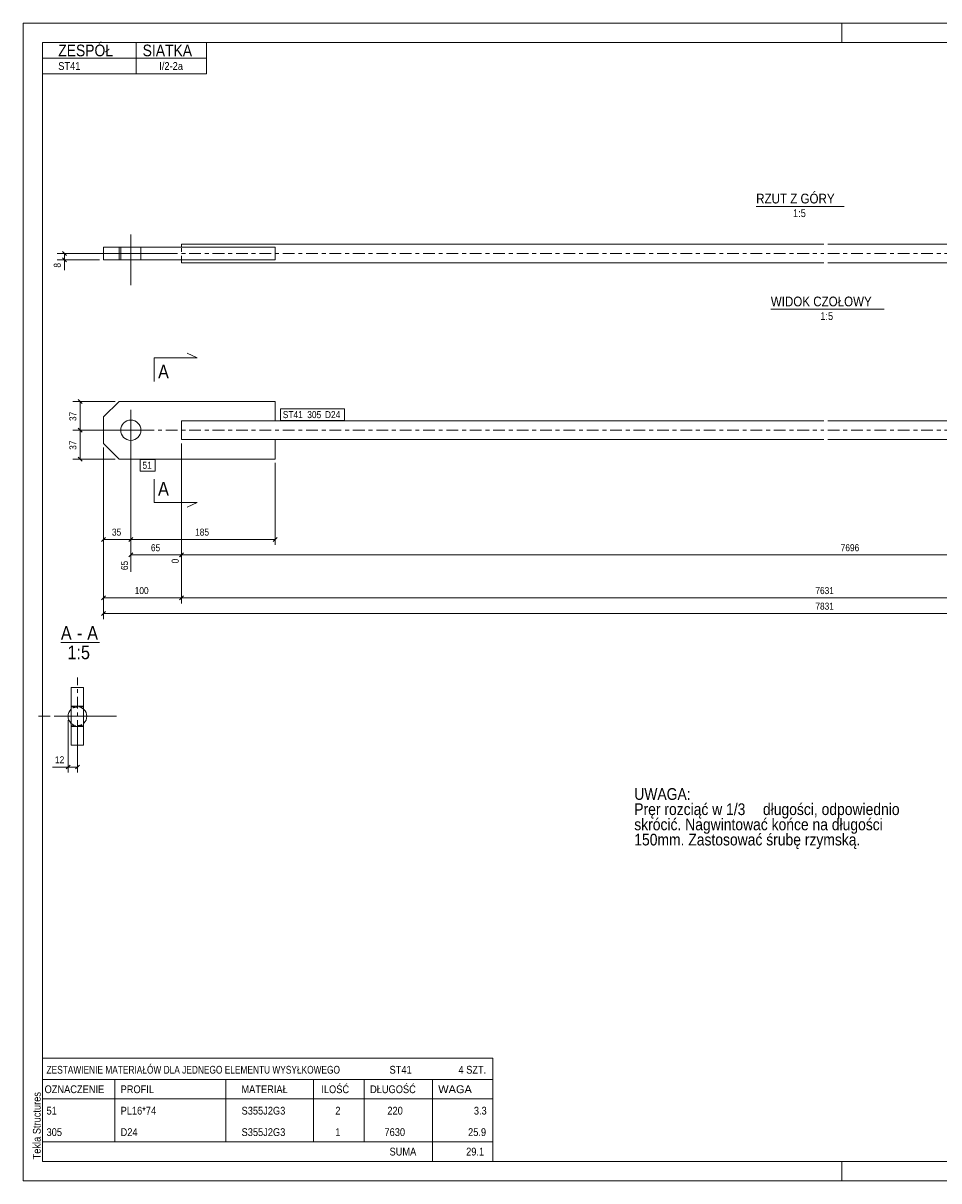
# Model space of a CAD drawing. Header units: millimetres. Extents: x 0 to 420, y 0 to 297.
# Tile 1 of 2: x 0 to 235, y 0 to 297. Entities that reach past the tile are written whole.
import ezdxf

# ---------------------------------------------------------------- set-up
doc = ezdxf.new("R2010")
doc.units = ezdxf.units.MM
for name, pattern in [('XKITLINE00', [0]), ('XKITLINE01', [4, 1, -1, 1, -1]), ('XKITLINE03', [6, 3, -1, 1, -1])]:
    doc.linetypes.add(name, pattern=pattern)
for name, color, linetype, lineweight in [('Arkusz rysunku', 3, 'Continuous', 0), ('Element', 2, 'Continuous', 0), ('Inny typ obiektu', 7, 'Continuous', 0), ('Przekrój', 7, 'Continuous', 0), ('Tekst', 7, 'Continuous', 0), ('Wymiar', 4, 'Continuous', 0), ('Znak elementu', 2, 'Continuous', 0), ('Śruba', 3, 'Continuous', 0)]:
    doc.layers.add(name, color=color, linetype=linetype, lineweight=lineweight)
doc.styles.add('ARIAL', font='ARIAL.TTF')

msp = doc.modelspace()

# ---------------------------------------------------------------- linework, layer by layer
at = {"layer": 'Arkusz rysunku', "linetype": 'XKITLINE00', "lineweight": 0}
for p, q in [((420, 297), (0, 297)), ((0, 297), (0, 0)), ((0, 292), (0, 297)), ((5, 297), (0, 297)), ((210, 292), (210, 297)), ((415, 292), (5, 292)), ((5, 292), (5, 5)), ((0, 0), (0, 5)), ((5, 5), (415, 5)), ((210, 0), (210, 5)), ((0, 0), (420, 0))]:
    msp.add_line(p, q, dxfattribs=at)
at = {"layer": 'Element', "linetype": 'XKITLINE00', "lineweight": 0}
for p, q in [((20.62, 239.5), (64.62, 239.5)), ((20.62, 236.3), (20.62, 239.5)), ((24.62, 236.3), (24.62, 239.5)), ((40.62, 240.3), (205.42, 240.3)), ((40.62, 240.3), (40.62, 239.5)), ((64.62, 239.5), (64.62, 236.3)), ((206.42, 240.3), (371.22, 240.3)), ((64.62, 236.3), (20.62, 236.3)), ((40.62, 235.5), (40.62, 236.3)), ((40.62, 235.5), (205.42, 235.5)), ((206.42, 235.5), (334.1, 235.5)), ((20.62, 195.97), (24.62, 199.97)), ((64.62, 199.97), (24.62, 199.97)), ((64.62, 194.97), (64.62, 199.97)), ((20.62, 189.17), (20.62, 195.97)), ((40.62, 194.25), (40.62, 194.97)), ((40.62, 194.97), (64.62, 194.97)), ((40.62, 194.25), (40.62, 190.89)), ((205.42, 194.97), (64.62, 194.97)), ((347.22, 194.97), (206.42, 194.97)), ((40.62, 190.17), (40.62, 190.89)), ((64.62, 190.17), (40.62, 190.17)), ((205.42, 190.17), (64.62, 190.17)), ((64.62, 185.17), (64.62, 190.17)), ((347.22, 190.17), (206.42, 190.17)), ((20.62, 189.17), (24.62, 185.17)), ((24.62, 185.17), (64.62, 185.17)), ((12.32, 111.77), (12.32, 126.57)), ((15.52, 126.57), (12.32, 126.57)), ((12.32, 111.77), (12.32, 126.57)), ((12.32, 126.57), (15.52, 126.57)), ((15.52, 126.57), (15.52, 111.77)), ((15.52, 126.57), (15.52, 111.77)), ((12.32, 111.77), (15.52, 111.77)), ((15.52, 111.77), (12.32, 111.77))]:
    msp.add_line(p, q, dxfattribs=at)
at = {"layer": 'Element', "linetype": 'XKITLINE01', "lineweight": 0}
for p, q in [((20.62, 239.5), (20.62, 236.3)), ((24.62, 236.3), (24.62, 239.5)), ((40.62, 236.3), (40.62, 239.5)), ((40.62, 236.3), (40.62, 239.5)), ((64.62, 236.3), (64.62, 239.5)), ((64.62, 194.97), (40.62, 194.97)), ((40.62, 194.97), (40.62, 194.25)), ((40.62, 190.89), (40.62, 194.25)), ((40.62, 190.17), (40.62, 190.89)), ((64.62, 190.17), (40.62, 190.17)), ((12.32, 126.57), (15.52, 126.57)), ((12.32, 121.57), (15.52, 121.57)), ((12.32, 121.57), (15.52, 121.57)), ((15.52, 116.77), (12.32, 116.77)), ((12.32, 116.77), (15.52, 116.77)), ((15.52, 111.77), (12.32, 111.77))]:
    msp.add_line(p, q, dxfattribs=at)
at = {"layer": 'Element', "linetype": 'XKITLINE03', "lineweight": 0}
for p, q in [((30.62, 237.9), (205.42, 237.9)), ((206.42, 237.9), (381.22, 237.9)), ((30.62, 192.57), (205.42, 192.57)), ((206.42, 192.57), (381.22, 192.57)), ((13.92, 109.17), (13.92, 129.17)), ((3.92, 119.17), (23.92, 119.17))]:
    msp.add_line(p, q, dxfattribs=at)
at = {"layer": 'Element', "linetype": 'XKITLINE00', "lineweight": 0}
for start, end in [(133.629, 226.371), (313.629, 46.371)]:
    msp.add_arc((13.92, 119.17), 2.4, start, end, dxfattribs=at)
at = {"layer": 'Element', "linetype": 'XKITLINE01', "lineweight": 0}
for start, end in [(46.371, 133.629), (226.371, 313.629)]:
    msp.add_arc((13.92, 119.17), 2.4, start, end, dxfattribs=at)
at = {"layer": 'Inny typ obiektu', "linetype": 'XKITLINE00', "lineweight": 0}
for p, q in [((5, 292), (47, 292)), ((5, 292), (5, 288)), ((29, 288), (29, 292)), ((47, 288), (47, 292)), ((5, 288), (47, 288)), ((5, 288), (5, 284)), ((29, 288), (29, 284)), ((47, 288), (47, 284)), ((5, 284), (47, 284)), ((188.06, 250), (210.66, 250)), ((191.82, 223.6), (220.9, 223.6)), ((9.67, 138.07), (19.55, 138.07)), ((5, 31.5), (5, 26)), ((5, 31.5), (120.5, 31.5)), ((120.5, 31.5), (120.5, 26)), ((5, 26), (5, 21)), ((5, 26), (120.5, 26)), ((23.5, 26), (23.5, 21)), ((52, 21), (52, 26)), ((74.5, 26), (74.5, 21)), ((87.5, 26), (87.5, 21)), ((105, 26), (105, 21)), ((120.5, 26), (120.5, 21)), ((5, 21), (120.5, 21)), ((5, 21), (5, 15.5)), ((23.5, 21), (23.5, 15.5)), ((52, 15.5), (52, 21)), ((74.5, 21), (74.5, 15.5)), ((87.5, 21), (87.5, 15.5)), ((105, 21), (105, 15.5)), ((120.5, 21), (120.5, 15.5)), ((5, 15.5), (5, 10)), ((23.5, 15.5), (23.5, 10)), ((52, 10), (52, 15.5)), ((74.5, 15.5), (74.5, 10)), ((87.5, 15.5), (87.5, 10)), ((105, 15.5), (105, 10)), ((120.5, 15.5), (120.5, 10)), ((5, 10), (5, 5)), ((5, 10), (120.5, 10)), ((105, 10), (105, 5)), ((120.5, 10), (120.5, 5)), ((5, 5), (120.5, 5))]:
    msp.add_line(p, q, dxfattribs=at)
at = {"layer": 'Przekrój', "linetype": 'XKITLINE00', "lineweight": 0}
for p, q in [((33.62, 211.1), (33.62, 205.1)), ((33.62, 211.1), (39.62, 211.1)), ((39.62, 211.1), (44.62, 211.1)), ((44.62, 211.1), (42.12, 212.35)), ((33.62, 174.04), (33.62, 180.04)), ((33.62, 174.04), (39.62, 174.04)), ((39.62, 174.04), (44.62, 174.04)), ((44.62, 174.04), (42.12, 172.79))]:
    msp.add_line(p, q, dxfattribs=at)
at = {"layer": 'Wymiar', "linetype": 'XKITLINE00', "lineweight": 0}
for p, q in [((39.62, 237.9), (8.76, 237.9)), ((10.11, 238.41), (11.13, 237.39)), ((10.62, 236.3), (10.62, 237.9)), ((19.62, 236.3), (8.76, 236.3)), ((10.11, 236.81), (11.13, 235.79)), ((10.62, 236.3), (10.62, 233.61)), ((10.62, 236.3), (10.62, 233.61)), ((23.62, 199.97), (12.76, 199.97)), ((14.11, 200.48), (15.13, 199.46)), ((14.62, 192.57), (14.62, 199.97)), ((14.11, 193.08), (15.13, 192.06)), ((14.11, 193.08), (15.13, 192.06)), ((26.62, 192.57), (12.76, 192.57)), ((26.62, 192.57), (12.76, 192.57)), ((14.62, 185.17), (14.62, 192.57)), ((27.62, 191.57), (27.62, 156.28)), ((27.62, 191.57), (27.62, 163.13)), ((27.62, 191.57), (27.62, 163.13)), ((20.62, 188.17), (20.62, 144.13)), ((20.62, 188.17), (20.62, 148.13)), ((20.62, 188.17), (20.62, 163.13)), ((40.62, 189.17), (40.62, 148.13)), ((40.62, 189.17), (40.62, 148.13)), ((40.62, 189.17), (40.62, 158.41)), ((40.62, 189.17), (40.62, 158.41)), ((23.62, 185.17), (12.76, 185.17)), ((14.11, 185.68), (15.13, 184.66)), ((64.62, 184.17), (64.62, 163.13)), ((21.13, 165.08), (20.11, 164.06)), ((20.62, 164.57), (27.62, 164.57)), ((28.13, 165.08), (27.11, 164.06)), ((28.13, 165.08), (27.11, 164.06)), ((27.62, 164.57), (64.62, 164.57)), ((65.13, 165.08), (64.11, 164.06)), ((28.13, 161.08), (27.11, 160.06)), ((27.62, 160.57), (40.62, 160.57)), ((41.13, 161.08), (40.11, 160.06)), ((41.13, 161.08), (40.16, 160.11)), ((40.62, 160.57), (384.22, 160.57)), ((21.13, 150.08), (20.11, 149.06)), ((20.62, 149.57), (40.62, 149.57)), ((41.13, 150.08), (40.11, 149.06)), ((41.13, 150.08), (40.11, 149.06)), ((40.62, 149.57), (371.22, 149.57)), ((21.13, 146.08), (20.11, 145.06)), ((20.62, 145.57), (391.22, 145.57)), ((11.52, 118.17), (11.52, 104.73)), ((13.92, 115.77), (13.92, 104.73)), ((11.52, 106.17), (7.5, 106.17)), ((11.52, 106.17), (7.5, 106.17)), ((12.03, 106.68), (11.01, 105.66)), ((11.52, 106.17), (13.92, 106.17)), ((14.43, 106.68), (13.41, 105.66))]:
    msp.add_line(p, q, dxfattribs=at)
at = {"layer": 'Znak elementu', "linetype": 'XKITLINE00', "lineweight": 0}
for p, q in [((66.02, 198.07), (82.45, 198.07)), ((66.02, 195.07), (66.02, 198.07)), ((82.45, 195.07), (82.45, 198.07)), ((66.02, 195.07), (82.45, 195.07)), ((30.02, 185.07), (33.89, 185.07)), ((30.02, 182.07), (30.02, 185.07)), ((33.89, 182.07), (33.89, 185.07)), ((30.02, 182.07), (33.89, 182.07))]:
    msp.add_line(p, q, dxfattribs=at)
at = {"layer": 'Śruba', "linetype": 'XKITLINE00', "lineweight": 0}
for p, q in [((27.62, 242.8), (27.62, 229.8)), ((25.02, 239.5), (25.02, 236.3)), ((30.22, 239.5), (30.22, 236.3)), ((27.62, 187.37), (27.62, 197.77)), ((32.82, 192.57), (22.42, 192.57)), ((9.02, 119.17), (22.02, 119.17)), ((12.32, 121.77), (15.52, 121.77)), ((12.32, 116.57), (15.52, 116.57))]:
    msp.add_line(p, q, dxfattribs=at)
msp.add_circle((27.62, 192.57), 2.6, dxfattribs=at)

# ---------------------------------------------------------------- texts
at = {"layer": 'Arkusz rysunku', "style": 'ARIAL', "width": 0.85}
msp.add_text('Tekla Structures', height=2, rotation=90, dxfattribs=at).set_placement((4.5, 5.5))
at = {"layer": 'Inny typ obiektu', "style": 'ARIAL'}
for s, height, width, p in [('ZESPÓŁ', 3, 0.85, (9, 288.5)), ('SIATKA', 3, 0.85, (30.66, 288.5)), ('ST41', 2, 0.85, (9, 285)), ('I/2-2a', 2, 0.85, (34.92, 285)), ('RZUT Z GÓRY', 2.5, 0.85, (188.06, 250.75)), ('1:5', 2, 0.85, (197.51, 247.25)), ('WIDOK CZOŁOWY', 2.5, 0.85, (191.82, 224.35)), ('1:5', 2, 0.85, (204.51, 220.85)), ('A', 3.5, 0.85, (9.67, 138.82)), ('-', 3.5, 0.85, (13.83, 138.82)), ('A', 3.5, 0.85, (16.44, 138.82)), ('1:5', 3.5, 0.85, (11.37, 133.82)), ('ZESTAWIENIE MATERIAŁÓW DLA JEDNEGO ELEMENTU WYSYŁKOWEGO', 2, 0.765, (6, 27.5)), ('ST41', 2, 0.85, (94, 27.5)), ('4', 2, 0.85, (111.69, 27.5)), (' SZT.', 2, 0.85, (113, 27.5)), ('OZNACZENIE', 2, 0.85, (5.5, 22.5)), ('PROFIL', 2, 0.85, (25, 22.5)), ('MATERIAŁ', 2, 0.85, (56, 22.5)), ('ILOŚĆ', 2, 0.85, (76.5, 22.5)), ('DŁUGOŚĆ', 2, 0.85, (89, 22.5)), ('WAGA', 2, 1.008832, (106.5, 22.5)), ('51', 2, 0.85, (6, 17)), ('PL16*74', 2, 0.85, (25, 17)), ('S355J2G3', 2, 0.85, (56.04, 17)), ('2', 2, 0.85, (80.09, 17)), ('220', 2, 0.85, (93.44, 17)), ('3.3', 2, 0.85, (115.63, 17)), ('305', 2, 0.85, (6, 11.5)), ('D24', 2, 0.85, (25, 11.5)), ('S355J2G3', 2, 0.85, (56.04, 11.5)), ('1', 2, 0.85, (80.09, 11.5)), ('7630', 2, 0.85, (92.7, 11.5)), ('25.9', 2, 0.85, (114.15, 11.5)), ('SUMA', 2, 0.85, (94, 6.5)), ('29.1', 2, 0.85, (113.65, 6.5))]:
    msp.add_text(s, height=height, dxfattribs=dict(at, width=width)).set_placement(p)
at = {"layer": 'Przekrój', "style": 'ARIAL', "width": 0.85}
for p in [(34.62, 205.85), (34.62, 175.79)]:
    msp.add_text('A', height=3.5, dxfattribs=at).set_placement(p)
at = {"layer": 'Tekst', "style": 'ARIAL', "width": 0.85}
for s, p in [('UWAGA:', (156.79, 97.74)), ('Pręr rozciąć w 1/3', (156.79, 93.84)), (' długości, odpowiednio', (188.81, 93.84)), ('skrócić. Nagwintować końce na długości ', (156.79, 89.94)), ('150mm. Zastosować śrubę rzymską.', (156.79, 86.04))]:
    msp.add_text(s, height=3, dxfattribs=at).set_placement(p)
at = {"layer": 'Wymiar', "style": 'ARIAL', "width": 0.85}
for s, p in [('8', (9.66, 234.29)), ('37', (13.66, 194.93)), ('37', (13.66, 187.53)), ('65', (26.9, 156.68)), ('0', (39.9, 158.41))]:
    msp.add_text(s, height=1.8, rotation=90.0002, dxfattribs=at).set_placement(p)
for s, p in [('35', (22.78, 165.53)), ('185', (44.12, 165.53)), ('65', (32.78, 161.53)), ('7696', (209.75, 161.53)), ('100', (28.62, 150.53)), ('7631', (203.25, 150.53)), ('7831', (203.25, 146.53)), ('12', (8.17, 107.13))]:
    msp.add_text(s, height=1.8, dxfattribs=at).set_placement(p)
at = {"layer": 'Znak elementu', "style": 'ARIAL', "width": 0.85}
for s, p in [('ST41', (66.62, 195.67)), ('305', (72.9, 195.67)), ('D24', (77.44, 195.67)), ('51', (30.62, 182.67))]:
    msp.add_text(s, height=1.8, dxfattribs=at).set_placement(p)

doc.saveas('drawing.dxf')
